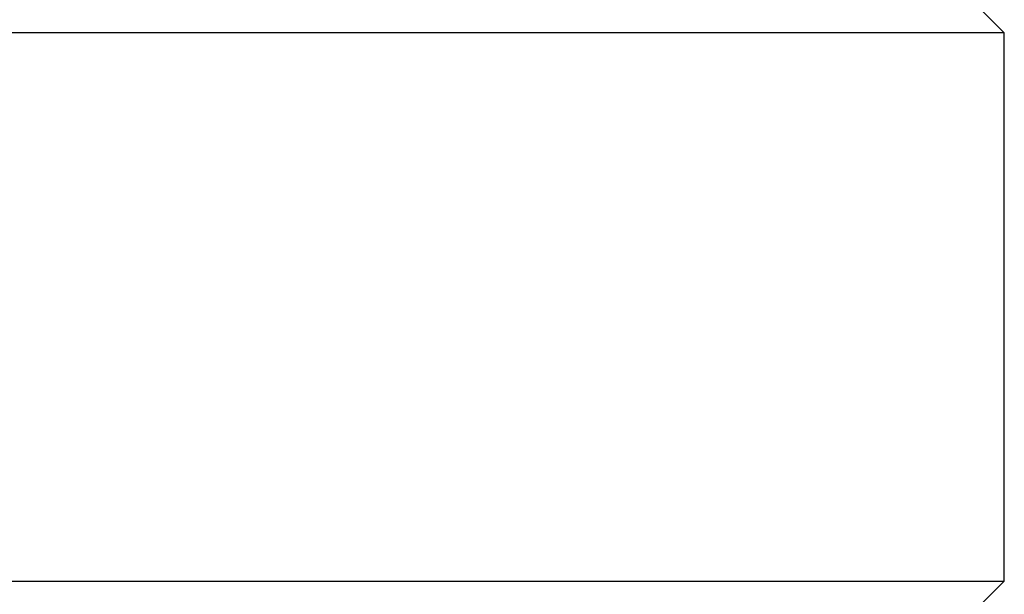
# Model space of a CAD drawing. Header units: millimetres. Extents: x 0 to 210, y 0 to 297.
# Tile 32 of 80: x 44.93 to 50.5, y 267.5 to 270.75. Entities that reach past the tile are written whole.
import ezdxf

# ---------------------------------------------------------------- set-up
doc = ezdxf.new("R2010")
doc.units = ezdxf.units.MM

msp = doc.modelspace()

# ---------------------------------------------------------------- linework, layer by layer
at = {"color": 7, "linetype": 'Continuous', "lineweight": 25}
for p, q in [((50.5007, 270.6773), (50.3507, 270.8273)), ((50.5007, 270.6773), (43.1007, 270.6773)), ((50.5007, 267.5773), (50.5007, 270.6773)), ((43.1007, 267.5773), (50.5007, 267.5773)), ((50.3507, 267.4273), (50.5007, 267.5773))]:
    msp.add_line(p, q, dxfattribs=at)

doc.saveas('drawing.dxf')
